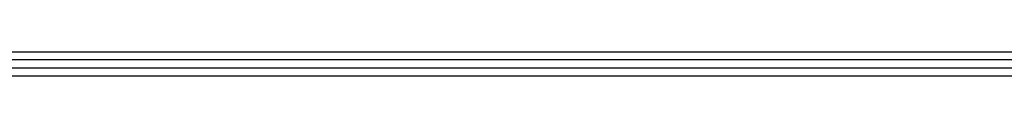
# Model space of a CAD drawing. Header units: millimetres. Extents: x 5 to 418, y 2 to 292.
# Tile 3 of 7: x 281.874 to 302.218, y 85.396 to 85.896. Entities that reach past the tile are written whole.
import ezdxf

# ---------------------------------------------------------------- set-up
doc = ezdxf.new("R2010")
doc.units = ezdxf.units.MM

msp = doc.modelspace()

# ---------------------------------------------------------------- linework, layer by layer
at = {"color": 7, "linetype": 'Continuous', "lineweight": 25}
for p, q in [((229.8989982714, 85.8959608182), (354.4989982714, 85.8959608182)), ((354.4989982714, 85.7292941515), (229.8989982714, 85.7292941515)), ((354.4473316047, 85.5626274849), (229.9473316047, 85.5626274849)), ((354.4473316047, 85.3959608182), (229.9473316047, 85.3959608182))]:
    msp.add_line(p, q, dxfattribs=at)

doc.saveas('drawing.dxf')
